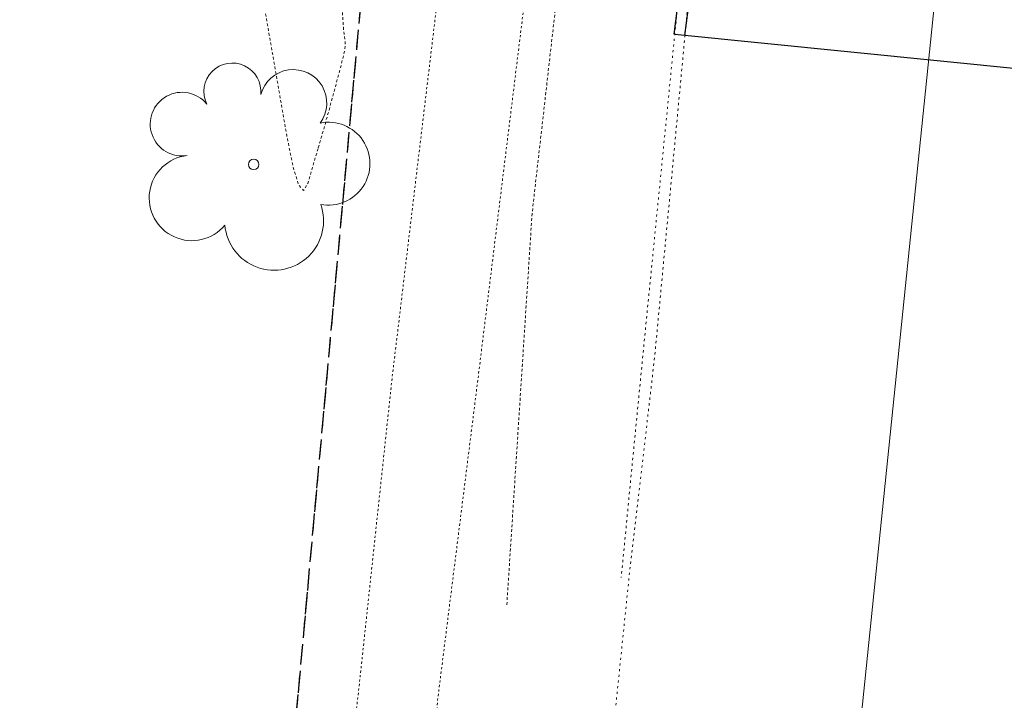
# Model space of a CAD drawing. Extents: x 1620708 to 2082925, y 607056 to 634194.
# Tile 3 of 256: x 1620887 to 1620932, y 607212 to 607244. Entities that reach past the tile are written whole.
import ezdxf

# ---------------------------------------------------------------- set-up
doc = ezdxf.new("R2010")
doc.units = 0
doc.header["$MEASUREMENT"] = 0
for name, pattern in [('DGN Style 1', [0.16325, 0.000271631, -0.162979]), ('DGN Style 5', [0.190142, 0.081489, -0.108652]), ('esmtshex', [4.75, 0.8, -0.325, -0.325, 0.8, -0.3, 0.8, -0.3, 0.8, -0.3]), ('HIDDEN2', [0.1875, 0.125, -0.0625]), ('waterex', [0])]:
    doc.linetypes.add(name, pattern=pattern)
for name, color, linetype, lineweight in [('DT_X_Contour_Major', 1, 'HIDDEN2', 9), ('PV_P_EOP', 2, 'Continuous', 30), ('PV_X_Curb', 120, 'DGN Style 1', 0), ('PV_X_Walk', 120, 'DGN Style 5', 0), ('RW_X_Esmt_SH', 6, 'esmtshex', 30), ('UT_X_Gas', 40, 'HIDDEN2', 0), ('UT_X_Water', 133, 'waterex', 0), ('VG_X_Cells', 3, 'Continuous', 0)]:
    doc.layers.add(name, color=color, linetype=linetype, lineweight=lineweight)

# ---------------------------------------------------------------- blocks, each defined once
blk = doc.blocks.new('TREE_2')
at = {"layer": 'VG_X_Cells', "color": 3, "linetype": 'Continuous', "lineweight": 0}
blk.add_circle((0, 0), 0.012, dxfattribs=at)
for centre, radius, start, end in [((-0.0492, 0.1684), 0.0658, 354.0047, 205.9741), ((0.0913, 0.1415), 0.0776, 323.83, 165.0376), ((-0.1655, 0.0932), 0.0735, 39.0625, 279.5412), ((0.173, 0.0018), 0.0957, 259.1453, 101.4596), ((-0.1427, -0.0774), 0.0987, 96.1722, 320.5737), ((0.0473, -0.1303), 0.1142, 184.9476, 19.4572)]:
    blk.add_arc(centre, radius, start, end, dxfattribs=at)

msp = doc.modelspace()

# ---------------------------------------------------------------- linework, layer by layer
at = {"layer": 'DT_X_Contour_Major', "elevation": 1055, "flags": 128}
msp.add_lwpolyline([(1620900.428, 607237.59), (1620900.605, 607238.197), (1620900.771, 607238.778), (1620900.926, 607239.332), (1620901.07, 607239.86), (1620901.442, 607241.232), (1620901.561, 607241.698), (1620901.64, 607242.067), (1620901.678, 607242.338), (1620901.676, 607242.513), (1620901.618, 607242.849), (1620901.593, 607243.092), (1620901.561, 607243.569), (1620901.522, 607244.279), (1620901.476, 607245.223), (1620901.344, 607248.051), (1620901.3, 607249.018), (1620901.265, 607249.796), (1620901.239, 607250.386), (1620901.223, 607250.788), (1620901.192, 607251.608), (1620901.183, 607251.889), (1620901.176, 607252.116), (1620901.173, 607252.289), (1620901.174, 607252.408), (1620901.181, 607252.654), (1620901.182, 607252.735), (1620901.181, 607252.794), (1620901.179, 607252.831), (1620901.174, 607252.845), (1620901.147, 607252.86), (1620902.217, 607254.48), (1620902.427, 607254.8), (1620902.596, 607255.069), (1620902.724, 607255.284), (1620902.813, 607255.448), (1620903.131, 607256.087), (1620903.251, 607257.484), (1620903.223, 607257.725), (1620903.089, 607257.849), (1620902.848, 607257.856), (1620902.499, 607257.745), (1620901.429, 607257.296), (1620901.079, 607257.143), (1620900.834, 607257.02), (1620900.693, 607256.929), (1620900.656, 607256.869), (1620900.728, 607256.659), (1620899.861, 607254.608), (1620899.647, 607254.219), (1620899.378, 607253.928), (1620899.053, 607253.737), (1620898.673, 607253.645), (1620897.584, 607253.532), (1620897.237, 607253.465), (1620897.01, 607253.348), (1620896.904, 607253.181), (1620896.919, 607252.964), (1620897.12, 607252.32), (1620897.186, 607252.103), (1620897.232, 607251.936), (1620897.259, 607251.818), (1620897.266, 607251.751), (1620897.252, 607251.551), (1620897.838, 607248.045), (1620897.937, 607247.382), (1620897.986, 607246.895), (1620897.984, 607246.584), (1620897.93, 607246.45), (1620897.719, 607246.326), (1620897.688, 607246.07), (1620897.752, 607245.392), (1620897.911, 607244.293), (1620898.167, 607242.773), (1620898.975, 607238.158), (1620899.262, 607236.721), (1620899.52, 607235.872), (1620899.747, 607235.61), (1620899.944, 607235.937), (1620900.428, 607237.59)], dxfattribs=at)
at = {"layer": 'PV_P_EOP'}
for p, q in [((1620916.878, 607242.839), (1620919.025, 607260.571)), ((1620917.374, 607242.777), (1620919.305, 607258.352)), ((1620954.057, 607239.099), (1620916.901, 607242.825))]:
    msp.add_line(p, q, dxfattribs=at)
at = {"layer": 'PV_X_Curb', "flags": 128}
for points in [[(1620924.949, 607316.826), (1620922.933, 607296.502), (1620921.491, 607284.929), (1620919.676, 607270.353), (1620918.791, 607259.796), (1620917.929, 607248.651), (1620915.968, 607227.88), (1620914.799, 607217.826), (1620912.391, 607194.541), (1620911.073, 607181.984), (1620910.062, 607171.689), (1620908.569, 607155.228), (1620907.147, 607140.163), (1620902.572, 607099.004), (1620900.793, 607078.524)], [(1620917.532, 607249.167), (1620915.396, 607227.688), (1620914.427, 607217.741)]]:
    msp.add_lwpolyline(points, dxfattribs=at)
at = {"layer": 'PV_X_Walk', "flags": 128}
for points in [[(1620918.982, 607314.675), (1620917.211, 607296.867), (1620915.525, 607284.373), (1620915.065, 607282.215), (1620913.285, 607274.02), (1620910.543, 607264.132), (1620907.741, 607255.59), (1620906.833, 607251.95), (1620903.839, 607226.94), (1620902.312, 607212.666), (1620901.126, 607202.643), (1620900.268, 607192.913), (1620898.299, 607175.109), (1620897.227, 607174.648), (1620889.948, 607175.38)], [(1620921.507, 607296.508), (1620919.324, 607284.194), (1620918.888, 607282.092), (1620916.884, 607273.083), (1620913.947, 607262.823), (1620911.631, 607255.032), (1620911.008, 607252.861), (1620907.809, 607226.92), (1620905.945, 607212.077), (1620905.143, 607201.827), (1620904.26, 607192.899), (1620902.383, 607175.017), (1620909.589, 607173.641)]]:
    msp.add_lwpolyline(points, dxfattribs=at)
at = {"layer": 'RW_X_Esmt_SH'}
for p in [(1620886.633, 607070.492), (1620894.049, 607152.226)]:
    msp.add_line(p, (1620905.066, 607273.637), dxfattribs=at)
at = {"layer": 'UT_X_Gas', "flags": 128}
msp.add_lwpolyline([(1620913.361, 607261.388), (1620910.308, 607234.54), (1620909.14, 607216.439)], dxfattribs=at)
at = {"layer": 'UT_X_Water', "flags": 128}
msp.add_lwpolyline([(1620890.217, 607296.403), (1620906.553, 607285.459), (1620909.963, 607283.11), (1620931.537, 607267.195), (1620928.848, 607243.672), (1620924.412, 607200.486), (1620922.085, 607169.219), (1620919.875, 607148.34), (1620915.828, 607114.011), (1620910.736, 607065.707)], dxfattribs=at)

# ---------------------------------------------------------------- block references
at = {"layer": 'VG_X_Cells', "color": 3, "linetype": 'Continuous', "lineweight": 0, "xscale": 20, "yscale": 20, "zscale": 20}
msp.add_blockref('TREE_2', (1620897.444, 607236.818), dxfattribs=at)

doc.saveas('drawing.dxf')
